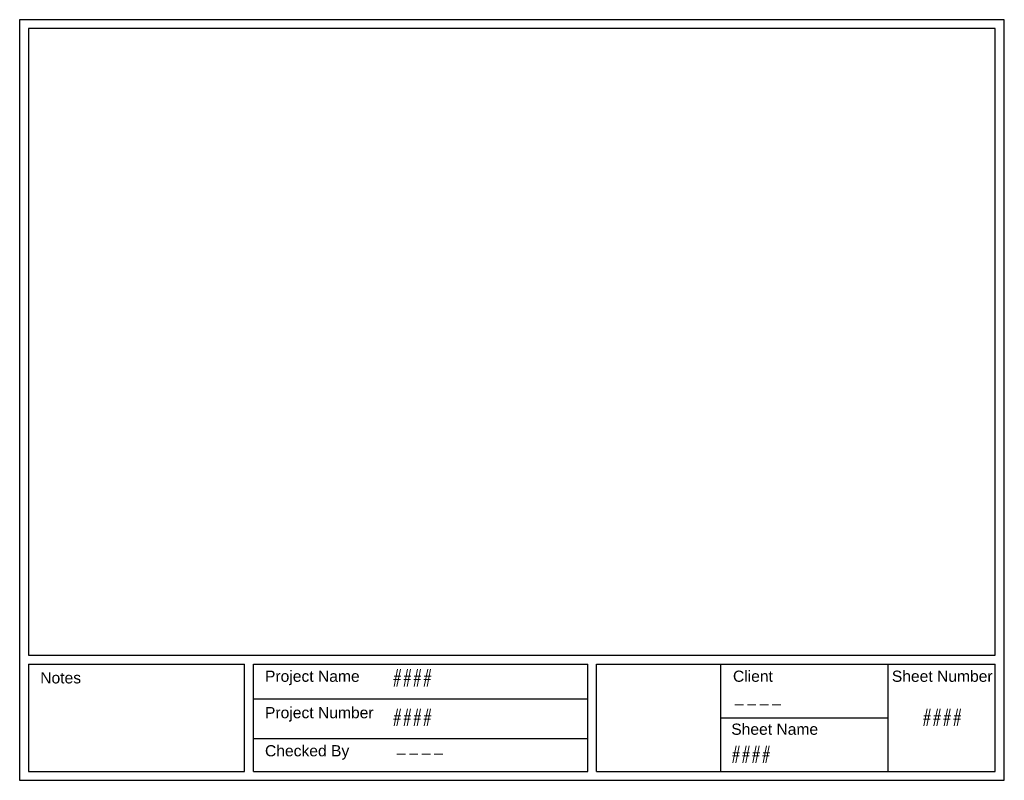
# Model space of a CAD drawing. Header units: inches. Extents: x 1.2 to 12.2, y 3.7 to 12.2.
import ezdxf

# ---------------------------------------------------------------- set-up
doc = ezdxf.new("R2010")
doc.units = ezdxf.units.IN
doc.header["$MEASUREMENT"] = 0
doc.styles.add('Fields', font='simplex.shx', dxfattribs={"height": 0.125})
doc.styles.get("Standard").update_dxf_attribs({"font": 'arial.ttf', "height": 0.125})

msp = doc.modelspace()

# ---------------------------------------------------------------- linework, layer by layer
for p, q in [((12.109, 12.147), (1.309, 12.147)), ((1.309, 12.147), (1.309, 5.147)), ((12.109, 5.147), (12.109, 12.147)), ((1.309, 5.147), (12.109, 5.147)), ((1.309, 5.047), (3.72, 5.047)), ((1.309, 5.047), (1.309, 3.847)), ((3.72, 3.847), (3.72, 5.047)), ((3.82, 3.847), (3.82, 5.047)), ((3.82, 5.047), (7.555, 5.047)), ((7.555, 3.847), (7.555, 5.047)), ((7.655, 3.847), (7.655, 5.047)), ((7.655, 5.047), (12.109, 5.047)), ((9.038, 5.047), (9.038, 3.847)), ((10.909, 5.047), (10.909, 3.847)), ((12.109, 3.847), (12.109, 5.047)), ((3.82, 4.657), (7.555, 4.657)), ((9.038, 4.447), (10.909, 4.447)), ((3.82, 4.213), (7.555, 4.213)), ((1.309, 3.847), (3.72, 3.847)), ((3.82, 3.847), (7.555, 3.847)), ((7.655, 3.847), (12.109, 3.847))]:
    msp.add_line(p, q)
msp.add_lwpolyline([(1.209, 3.747), (12.209, 3.747), (12.209, 12.247), (1.209, 12.247)], close=True)

# ---------------------------------------------------------------- texts
at = {"char_height": 0.125, "attachment_point": 1}
for s, width, insert in [('Notes', 0.92937, (1.439, 4.955)), ('Project Name', 1.8675, (3.95, 4.973)), ('Client', 1.8675, (9.178, 4.973)), ('Sheet Number', 1.27429, (10.953, 4.973)), ('Project Number', 1.8675, (3.95, 4.566)), ('Sheet Name', 1.8675, (9.159, 4.381)), ('Checked By', 1.8675, (3.95, 4.14))]:
    msp.add_mtext_dynamic_manual_height_columns(s, width=width, gutter_width=0.938, heights=[0], dxfattribs=dict(at, insert=insert))
at = {"char_height": 0.125, "attachment_point": 1, "style": 'Fields'}
for s, insert in [('####', (5.371, 4.964)), ('####', (5.371, 4.521)), ('----', (9.178, 4.662)), ('####', (11.29, 4.521)), ('####', (9.155, 4.109)), ('----', (5.402, 4.109))]:
    msp.add_mtext(s, dxfattribs=dict(at, insert=insert))

doc.saveas('drawing.dxf')
